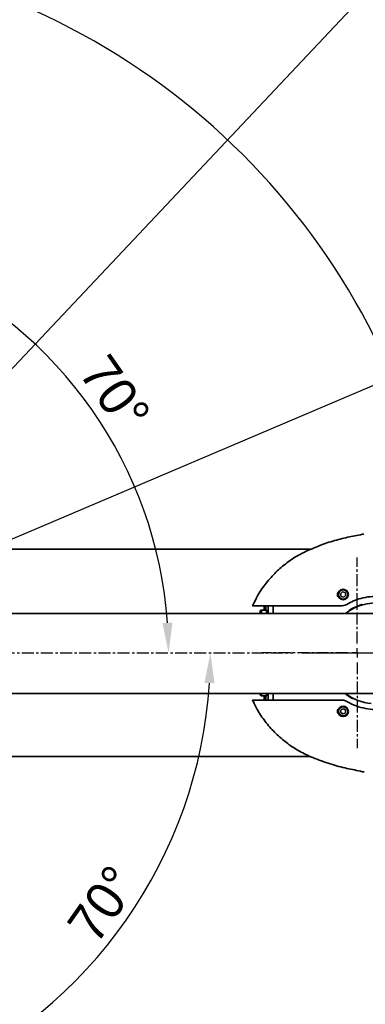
# Model space of a CAD drawing. Header units: millimetres. Extents: x -16 to 4241, y 0 to 4344.
# Tile 8 of 22: x 1556 to 1739, y 1641 to 2163. Entities that reach past the tile are written whole.
import ezdxf

# ---------------------------------------------------------------- set-up
doc = ezdxf.new("R2010")
doc.units = ezdxf.units.MM
doc.header["$PDSIZE"] = -1
doc.linetypes.add('CENTER', pattern=[10.16, 6.35, -1.27, 1.27, -1.27])
doc.linetypes.add('CENTER2', pattern=[28.575, 19.05, -3.175, 3.175, -3.175])
doc.layers.add('中心线层', color=4, linetype='CENTER')
doc.dimstyles.new('1比1', dxfattribs={"dimscale": 8, "dimtxt": 2.5, "dimasz": 2, "dimexe": 1.5, "dimexo": 0.625, "dimtad": 1, "dimtoh": 1, "dimdec": 1, "dimtxsty": 'Standard', "dimcen": 2.5, "dimclrd": 1, "dimclre": 1, "dimadec": 0, "dimazin": 0, "dimtfac": 1, "dimtdec": 1, "dimtmove": 0, "dimatfit": 3, "dimfxl": 1, "dimarcsym": 0})

# ---------------------------------------------------------------- blocks, each defined once
blk = doc.blocks.new('*D89')
at = {"color": 1, "lineweight": -2, "transparency": 16777216}
for p, q in [((1139.75, 2016.7), (1094, 2048.74)), ((1705.98, 1827.42), (1795.93, 1827.42))]:
    blk.add_line(p, q, dxfattribs=at)
blk.add_arc((1410.07, 1827.42), 373.86, 2.4523, 142.5477, dxfattribs=at)
at = {"color": 1, "transparency": 16777216}
for points in [[(1115.43, 2053.19), (1111.13, 2056.34), (1103.83, 2041.86)], [(1786.25, 1843.48), (1780.92, 1843.36), (1783.93, 1827.42)]]:
    blk.add_solid(points, dxfattribs=at)
at = {"layer": 'Defpoints', "color": 0, "transparency": 16777216}
for p in [(1658.61, 2106.7), (1143.85, 2013.84), (1410.07, 1827.42), (1415.07, 1827.42), (1700.98, 1827.42)]:
    blk.add_point(p, dxfattribs=at)
at = {"color": 0, "transparency": 16777216, "insert": (1527, 2198.28), "char_height": 20, "attachment_point": 5, "rotation": 342.5}
blk.add_mtext('145°', dxfattribs=at)
blk = doc.blocks.new('*D90')
at = {"color": 1, "lineweight": -2, "transparency": 16777216}
for p, q in [((1705.98, 1827.42), (1826.19, 1827.42)), ((1139.75, 1638.14), (1069.21, 1588.75))]:
    blk.add_line(p, q, dxfattribs=at)
blk.add_arc((1410.07, 1827.42), 404.12, 217.2686, 357.7314, dxfattribs=at)
at = {"color": 1, "transparency": 16777216}
for points in [[(1811.21, 1811.48), (1816.54, 1811.37), (1814.19, 1827.42)], [(1086.32, 1581.14), (1090.63, 1584.28), (1079.04, 1595.63)]]:
    blk.add_solid(points, dxfattribs=at)
at = {"layer": 'Defpoints', "color": 0, "transparency": 16777216}
for p in [(1410.07, 1827.42), (1415.07, 1827.42), (1700.98, 1827.42), (1143.85, 1641.01), (1363.16, 1426.04)]:
    blk.add_point(p, dxfattribs=at)
at = {"color": 0, "transparency": 16777216, "insert": (1527.08, 1456.32), "char_height": 20, "attachment_point": 5, "rotation": 17.5}
blk.add_mtext('145°', dxfattribs=at)
blk = doc.blocks.new('*D93')
at = {"color": 1, "lineweight": -2, "transparency": 16777216}
blk.add_arc((1410.07, 1827.42), 225.03, 4.0746, 65.9254, dxfattribs=at)
at = {"color": 1, "transparency": 16777216}
for points in [[(1500.87, 2030.41), (1502.87, 2035.36), (1487.04, 2038.89)], [(1637.2, 1843.51), (1631.87, 1843.32), (1635.11, 1827.42)]]:
    blk.add_solid(points, dxfattribs=at)
at = {"layer": 'Defpoints', "color": 0, "transparency": 16777216}
for p in [(1521.23, 2132.82), (1616.7, 1916.56), (1410.07, 1827.42), (1415.07, 1827.42), (1700.98, 1827.42)]:
    blk.add_point(p, dxfattribs=at)
at = {"color": 0, "transparency": 16777216, "insert": (1606.7, 1965.1), "char_height": 20, "attachment_point": 5, "rotation": 305}
blk.add_mtext('70°', dxfattribs=at)
blk = doc.blocks.new('*D94')
at = {"color": 1, "lineweight": -2, "transparency": 16777216}
blk.add_arc((1410.07, 1827.42), 247.24, 293.7085, 356.2915, dxfattribs=at)
at = {"color": 1, "transparency": 16777216}
for points in [[(1654.13, 1811.52), (1659.46, 1811.35), (1657.31, 1827.42)], [(1510.48, 1598.58), (1508.49, 1603.53), (1494.63, 1595.09)]]:
    blk.add_solid(points, dxfattribs=at)
at = {"layer": 'Defpoints', "color": 0, "transparency": 16777216}
for p in [(1410.07, 1827.42), (1415.07, 1827.42), (1700.98, 1827.42), (1579.74, 1647.59), (1521.23, 1522.02)]:
    blk.add_point(p, dxfattribs=at)
at = {"color": 0, "transparency": 16777216, "insert": (1600.31, 1694.22), "char_height": 20, "attachment_point": 5, "rotation": 55}
blk.add_mtext('70°', dxfattribs=at)
blk = doc.blocks.new('*D99')
at = {"color": 1, "lineweight": -2, "transparency": 16777216}
for p, q in [((2128.48, 2133.3), (1976.84, 2068.73)), ((2200.15, 2133.3), (2128.48, 2133.3)), ((1410.07, 1827.42), (1962.12, 2062.47))]:
    blk.add_line(p, q, dxfattribs=at)
at = {"color": 1, "transparency": 16777216}
blk.add_solid([(1975.8, 2071.19), (1977.88, 2066.28), (1962.12, 2062.47)], dxfattribs=at)
at = {"layer": 'Defpoints', "color": 0, "transparency": 16777216}
for p in [(1962.12, 2062.47), (1410.07, 1827.42)]:
    blk.add_point(p, dxfattribs=at)
at = {"color": 0, "transparency": 16777216, "insert": (2166.82, 2148.3), "char_height": 20, "attachment_point": 5}
blk.add_mtext('R600', dxfattribs=at)
blk = doc.blocks.new('*D100')
at = {"color": 1, "lineweight": -2, "transparency": 16777216}
for p, q in [((1863.76, 2309.16), (1516.16, 1940.07)), ((1965.42, 2309.16), (1863.76, 2309.16)), ((1410.07, 1827.42), (1505.19, 1928.42))]:
    blk.add_line(p, q, dxfattribs=at)
at = {"color": 1, "transparency": 16777216}
blk.add_solid([(1514.22, 1941.9), (1518.1, 1938.24), (1505.19, 1928.42)], dxfattribs=at)
at = {"layer": 'Defpoints', "color": 0, "transparency": 16777216}
for p in [(1505.19, 1928.42), (1410.07, 1827.42)]:
    blk.add_point(p, dxfattribs=at)
at = {"color": 0, "transparency": 16777216, "insert": (1917.09, 2325.82), "char_height": 20, "attachment_point": 5}
blk.add_mtext('R138,7', dxfattribs=at)

msp = doc.modelspace()

# ---------------------------------------------------------------- linework, layer by layer
at = {"color": 7, "linetype": 'Continuous', "lineweight": 35}
for p, q in [((1345.57, 1882.42), (1710.46, 1882.42)), ((1726.28, 1858.81), (1727.31, 1859.82)), ((1727.31, 1859.82), (1728.7, 1859.44)), ((1680.3, 1853.86), (1681.72, 1856.5)), ((1726.65, 1857.41), (1726.28, 1858.81)), ((1728.04, 1857.03), (1726.65, 1857.41)), ((1729.07, 1858.04), (1728.04, 1857.03)), ((1728.7, 1859.44), (1729.07, 1858.04)), ((1684.12, 1850.16), (1683.82, 1849.86)), ((1686.83, 1850.17), (1684.14, 1850.17)), ((1685.87, 1850.17), (1685.87, 1852.17)), ((1686.05, 1852.17), (1685.89, 1852.17)), ((1686.07, 1852.42), (1686.05, 1852.17)), ((1686.6, 1850.17), (1686.6, 1851.42)), ((1687.28, 1850.17), (1686.83, 1850.17)), ((1687.99, 1851.42), (1687.99, 1848.42)), ((1690.48, 1851.42), (1690.48, 1848.42)), ((1727.04, 1852.42), (1708.56, 1852.42)), ((1730.37, 1849.46), (1730.77, 1850.01)), ((1737.45, 1853.05), (1738.12, 1852.98)), ((1683.76, 1848.54), (1683.88, 1848.78)), ((1683.9, 1848.54), (1683.76, 1848.54)), ((1683.88, 1848.78), (1683.91, 1848.42)), ((1680.44, 1800.9), (1679.63, 1802.42)), ((1683.82, 1804.98), (1684.12, 1804.68)), ((1684.14, 1804.67), (1686.83, 1804.67)), ((1685.87, 1802.67), (1685.87, 1804.67)), ((1685.89, 1802.67), (1685.87, 1802.67)), ((1685.89, 1802.67), (1686.05, 1802.67)), ((1686.05, 1802.67), (1686.07, 1802.42)), ((1686.6, 1803.42), (1686.6, 1804.67)), ((1686.83, 1804.67), (1687.28, 1804.67)), ((1687.47, 1805.91), (1687.48, 1805.95)), ((1687.99, 1805.92), (1687.99, 1803.42)), ((1690.48, 1805.92), (1690.48, 1803.42)), ((1733.28, 1803.21), (1732.6, 1803.28)), ((1726.28, 1796.04), (1726.65, 1797.44)), ((1726.65, 1797.44), (1728.04, 1797.82)), ((1728.04, 1797.82), (1729.07, 1796.81)), ((1727.31, 1795.03), (1726.28, 1796.04)), ((1728.7, 1795.41), (1727.31, 1795.03)), ((1729.07, 1796.81), (1728.7, 1795.41)), ((1710.29, 1772.42), (1345.57, 1772.42))]:
    msp.add_line(p, q, dxfattribs=at)
at = {"color": 7, "linetype": 'Continuous', "lineweight": 35, "flags": 128}
for points in [[(1684.04, 1848.44), (1684.02, 1848.73), (1683.96, 1849.42), (1683.89, 1849.81), (1683.81, 1849.84), (1683.73, 1849.5), (1683.67, 1848.84), (1683.65, 1848.44)], [(1684.12, 1850.16), (1684.12, 1850.17), (1684.21, 1850.06), (1684.29, 1849.59), (1684.35, 1848.83), (1684.36, 1848.43)], [(1687.52, 1848.44), (1687.51, 1848.63), (1687.48, 1848.89)], [(1683.67, 1805.91), (1683.73, 1805.35), (1683.81, 1805.01), (1683.89, 1805.04), (1683.96, 1805.43), (1684.01, 1805.89)]]:
    msp.add_lwpolyline(points, dxfattribs=at)
at = {"color": 7, "linetype": 'Continuous', "lineweight": 35}
for centre, radius in [((1727.67, 1858.42), 2.75), ((1727.67, 1858.42), 2.45), ((1727.67, 1796.42), 2.75), ((1727.67, 1796.42), 2.45)]:
    msp.add_circle(centre, radius, dxfattribs=at)
at = {"color": 3, "linetype": 'CENTER2'}
msp.add_arc((1410.07, 1827.42), 600, 215, 145, dxfattribs=at)
at = {"color": 7, "linetype": 'Continuous', "lineweight": 35}
for centre, radius, start, end in [((1683.66, 1851.67), 2.94, 355.1662, 14.7959), ((1682.11, 1848.68), 4.95, 357.0676, 17.5105), ((1683.56, 1848.87), 3.52, 353.0027, 21.6642), ((1684, 1848.87), 3.52, 353.0027, 21.6642), ((1690.92, 1851.67), 2.94, 165.2041, 184.8338), ((1693.41, 1851.67), 2.94, 165.2041, 184.8338), ((1745.17, 1827.17), 26.75, 84.437, 126.9054), ((1745.17, 1827.17), 27, 106.6286, 122.2454), ((1682.18, 1805.67), 2.17, 333.102, 6.4777), ((1683.66, 1803.18), 2.94, 345.2041, 4.8338), ((1684.28, 1805.72), 2.75, 337.6528, 3.9823), ((1684.43, 1805.69), 2.61, 337.0257, 4.4312), ((1684.88, 1805.69), 2.61, 337.0257, 4.4312), ((1690.92, 1803.18), 2.94, 175.1662, 194.7959), ((1693.41, 1803.18), 2.94, 175.1662, 194.7959), ((1745.17, 1827.17), 27, 232.2639, 242.2454), ((1745.17, 1827.17), 26.75, 233.0648, 264.437)]:
    msp.add_arc(centre, radius, start, end, dxfattribs=at)
for points, knots in [([(1736.8, 1890.08), (1735.49, 1889.85), (1731.59, 1889.17), (1724.98, 1887.57), (1717.39, 1885.36), (1712.55, 1883.31), (1710.31, 1882.37)], [0, 0, 0, 0, 0.14418, 0.42998, 0.736856, 1, 1, 1, 1]), ([(1738.7, 1890.56), (1738.44, 1890.52), (1737.66, 1890.41), (1737.14, 1890.22), (1736.8, 1890.1)], [0, 0, 0, 0, 0.340805, 1, 1, 1, 1]), ([(1710.53, 1882.53), (1708.32, 1881.49), (1703.85, 1879.39), (1697.74, 1875.3), (1692.01, 1870.45), (1686.82, 1864.67), (1682.59, 1858.62), (1680.57, 1854.32), (1679.67, 1852.41)], [0, 0, 0, 0, 0.174055, 0.351517, 0.525638, 0.696531, 0.864955, 1, 1, 1, 1]), ([(1710.29, 1882.41), (1710.35, 1882.45), (1710.42, 1882.51), (1710.51, 1882.53), (1710.52, 1882.54)], [0, 0, 0, 0, 0.807427, 1, 1, 1, 1]), ([(1725.38, 1859.85), (1725.32, 1859.82), (1725.09, 1859.7), (1724.81, 1859.34), (1724.58, 1858.81), (1724.55, 1858.23), (1724.72, 1857.67), (1724.98, 1857.27), (1725.21, 1857.12), (1725.29, 1857.07)], [0, 0, 0, 0, 0.058099, 0.230385, 0.402789, 0.57545, 0.748385, 0.921487, 1, 1, 1, 1]), ([(1729.62, 1853.14), (1730.8, 1853.78), (1733.15, 1855.08), (1737.3, 1856.51), (1741.94, 1857.4), (1747.02, 1857.51), (1752.03, 1856.74), (1756.6, 1855.29), (1759.3, 1853.81), (1760.52, 1853.14)], [0, 0, 0, 0, 0.124047, 0.248094, 0.403868, 0.559643, 0.715406, 0.87117, 1, 1, 1, 1]), ([(1692.99, 1852.42), (1691.92, 1852.42), (1689.78, 1852.42), (1687.19, 1852.42), (1685.02, 1852.42), (1682.91, 1852.42), (1681.16, 1852.42), (1680.04, 1852.42), (1679.61, 1852.42), (1679.63, 1852.42), (1679.64, 1852.42)], [0, 0, 0, 0, 0.1009059, 0.2018167, 0.3034836, 0.4051556, 0.5745394, 0.7443314, 0.9117017, 1, 1, 1, 1]), ([(1680.3, 1853.86), (1680.26, 1853.76), (1680.2, 1853.64), (1680.21, 1853.51), (1680.21, 1853.49)], [0, 0, 0, 0, 0.864539, 1, 1, 1, 1]), ([(1693.42, 1852.42), (1693.32, 1852.42), (1693.13, 1852.42), (1693.04, 1852.42), (1692.99, 1852.42)], [0, 0, 0, 0, 0.492794, 1, 1, 1, 1]), ([(1693.42, 1852.42), (1695.84, 1852.42), (1700.67, 1852.42), (1705.54, 1852.42), (1707.98, 1852.42)], [0, 0, 0, 0, 0.499861, 1, 1, 1, 1]), ([(1708.56, 1852.42), (1708.42, 1852.42), (1708.22, 1852.42), (1708.04, 1852.42), (1707.98, 1852.42)], [0, 0, 0, 0, 0.6809238, 1, 1, 1, 1]), ([(1727.04, 1852.42), (1727.61, 1852.47), (1728.52, 1852.55), (1729.32, 1852.98), (1729.62, 1853.14)], [0, 0, 0, 0, 0.622102, 1, 1, 1, 1]), ([(1745.17, 1848.42), (1745.11, 1848.42), (1744.97, 1848.42), (1744.16, 1848.42), (1743.03, 1848.42), (1741.54, 1848.42), (1739.78, 1848.42), (1737.81, 1848.42), (1735.39, 1848.42), (1732.54, 1848.42), (1729.26, 1848.42), (1725.97, 1848.42), (1722.77, 1848.42), (1718.9, 1848.42), (1714.14, 1848.42), (1708.15, 1848.42), (1701.64, 1848.42), (1694.66, 1848.42), (1687.24, 1848.42), (1678.9, 1848.42), (1669.59, 1848.42), (1659.28, 1848.42), (1648.61, 1848.42), (1637.64, 1848.42), (1625.49, 1848.42), (1612.15, 1848.42), (1597.64, 1848.42), (1582.99, 1848.42), (1568.28, 1848.42), (1553.63, 1848.42), (1539.13, 1848.42), (1524.88, 1848.42), (1511.92, 1848.42), (1500.26, 1848.42), (1489.86, 1848.42), (1479.88, 1848.42), (1470.42, 1848.42), (1461.72, 1848.42), (1453.82, 1848.42), (1446.71, 1848.42), (1441.14, 1848.42), (1436.83, 1848.42), (1433.49, 1848.42), (1430.19, 1848.42), (1426.66, 1848.42), (1422.92, 1848.42), (1419.12, 1848.42), (1415.52, 1848.42), (1412.14, 1848.42), (1409.2, 1848.42), (1407.51, 1848.42), (1406.68, 1848.42), (1406.32, 1848.42), (1406.03, 1848.42), (1405.83, 1848.42), (1405.7, 1848.42), (1405.68, 1848.42), (1405.67, 1848.42)], [0, 0, 0, 0, 0.007992, 0.017561, 0.028286, 0.03979, 0.051749, 0.063889, 0.075981, 0.092476, 0.108115, 0.122614, 0.135781, 0.147777, 0.167623, 0.187354, 0.206828, 0.226075, 0.245156, 0.264125, 0.286777, 0.309273, 0.331653, 0.353954, 0.3762, 0.403947, 0.431697, 0.459537, 0.487442, 0.515379, 0.543307, 0.57121, 0.599068, 0.621305, 0.643486, 0.665612, 0.687659, 0.709579, 0.729953, 0.750285, 0.770621, 0.782613, 0.794602, 0.807144, 0.821238, 0.83912, 0.858895, 0.880402, 0.903385, 0.930406, 0.958036, 0.965249, 0.972409, 0.979492, 0.98647, 0.993317, 1, 1, 1, 1]), ([(1405.67, 1805.92), (1405.71, 1805.92), (1405.77, 1805.92), (1406.27, 1805.92), (1407.02, 1805.92), (1408.01, 1805.92), (1409.2, 1805.92), (1410.56, 1805.92), (1412.22, 1805.92), (1414.18, 1805.92), (1416.46, 1805.92), (1418.75, 1805.92), (1421.71, 1805.92), (1425.65, 1805.92), (1430.98, 1805.92), (1437.06, 1805.92), (1443.92, 1805.92), (1451.6, 1805.92), (1460.02, 1805.92), (1469.06, 1805.92), (1478.63, 1805.92), (1488.64, 1805.92), (1499.9, 1805.92), (1512.46, 1805.92), (1526.35, 1805.92), (1540.59, 1805.92), (1555.07, 1805.92), (1569.69, 1805.92), (1584.34, 1805.92), (1598.93, 1805.92), (1613.35, 1805.92), (1627.49, 1805.92), (1641.25, 1805.92), (1654.53, 1805.92), (1665.81, 1805.92), (1675.22, 1805.92), (1682.95, 1805.92), (1689.33, 1805.92), (1694.5, 1805.92), (1698.59, 1805.92), (1702.69, 1805.92), (1706.9, 1805.92), (1711.3, 1805.92), (1715.83, 1805.92), (1720.42, 1805.92), (1724.96, 1805.92), (1729.35, 1805.92), (1732.94, 1805.92), (1735.82, 1805.92), (1738.03, 1805.92), (1740.02, 1805.92), (1741.74, 1805.92), (1743.17, 1805.92), (1744.25, 1805.92), (1744.99, 1805.92), (1745.11, 1805.92), (1745.17, 1805.92)], [0, 0, 0, 0, 0.013418, 0.02719, 0.041071, 0.054854, 0.068367, 0.081466, 0.094034, 0.11028, 0.125161, 0.138548, 0.150805, 0.173207, 0.195811, 0.218515, 0.241249, 0.26399, 0.286653, 0.309171, 0.331584, 0.353915, 0.376173, 0.403903, 0.431677, 0.459515, 0.48738, 0.515231, 0.543031, 0.570756, 0.598384, 0.625904, 0.653323, 0.680654, 0.707919, 0.726103, 0.744325, 0.762624, 0.773659, 0.784748, 0.796025, 0.808513, 0.822488, 0.837961, 0.854864, 0.873057, 0.892309, 0.912275, 0.924911, 0.937493, 0.949847, 0.961769, 0.973025, 0.98335, 0.992447, 1, 1, 1, 1]), ([(1679.62, 1802.42), (1679.61, 1802.42), (1679.59, 1802.42), (1679.82, 1802.42), (1680.42, 1802.42), (1681.51, 1802.42), (1683.18, 1802.42), (1685.57, 1802.42), (1688.7, 1802.42), (1691.56, 1802.42), (1692.99, 1802.42)], [0, 0, 0, 0, 0.054586, 0.187887, 0.321484, 0.45507, 0.590583, 0.726081, 0.863049, 1, 1, 1, 1]), ([(1679.67, 1802.45), (1680.58, 1800.51), (1682.62, 1796.18), (1686.86, 1790.14), (1691.91, 1784.51), (1697.55, 1779.7), (1703.7, 1775.55), (1708.23, 1773.4), (1710.52, 1772.31)], [0, 0, 0, 0, 0.134525, 0.301376, 0.471092, 0.64395, 0.819951, 1, 1, 1, 1]), ([(1692.99, 1802.42), (1693.04, 1802.42), (1693.13, 1802.42), (1693.31, 1802.42), (1693.41, 1802.42), (1693.42, 1802.42)], [0, 0, 0, 0, 0.48325, 0.942565, 1, 1, 1, 1]), ([(1693.42, 1802.42), (1695.84, 1802.42), (1700.68, 1802.42), (1705.55, 1802.42), (1707.98, 1802.42)], [0, 0, 0, 0, 0.499861, 1, 1, 1, 1]), ([(1707.98, 1802.42), (1708.1, 1802.42), (1708.28, 1802.42), (1708.49, 1802.42), (1708.56, 1802.42)], [0, 0, 0, 0, 0.647852, 1, 1, 1, 1]), ([(1708.56, 1802.42), (1713.24, 1802.42), (1719.4, 1802.42), (1725.57, 1802.42), (1727.04, 1802.42)], [0, 0, 0, 0, 0.760461, 1, 1, 1, 1]), ([(1729.62, 1801.71), (1729.11, 1801.96), (1728.29, 1802.36), (1727.39, 1802.41), (1727.04, 1802.42)], [0, 0, 0, 0, 0.622099, 1, 1, 1, 1]), ([(1725.38, 1797.85), (1725.32, 1797.82), (1725.09, 1797.7), (1724.81, 1797.34), (1724.58, 1796.81), (1724.55, 1796.22), (1724.72, 1795.67), (1724.99, 1795.25), (1725.24, 1795.1), (1725.32, 1795.05)], [0, 0, 0, 0, 0.05903, 0.229585, 0.400352, 0.571194, 0.741933, 0.912427, 1, 1, 1, 1]), ([(1760.52, 1801.71), (1759.18, 1800.98), (1756.48, 1799.52), (1751.94, 1798.09), (1747.07, 1797.35), (1741.99, 1797.44), (1737.01, 1798.39), (1732.86, 1799.89), (1730.51, 1801.21), (1729.62, 1801.71)], [0, 0, 0, 0, 0.1413847, 0.2827692, 0.4386599, 0.5945503, 0.7503493, 0.9061482, 1, 1, 1, 1]), ([(1710.38, 1772.37), (1713.47, 1771.14), (1719.45, 1768.77), (1728.34, 1766.38), (1734.09, 1765.26), (1736.8, 1764.74)], [0, 0, 0, 0, 0.362422, 0.699289, 1, 1, 1, 1]), ([(1736.8, 1764.75), (1737.14, 1764.63), (1737.67, 1764.44), (1738.45, 1764.33), (1738.72, 1764.29)], [0, 0, 0, 0, 0.6536349, 1, 1, 1, 1])]:
    msp.add_open_spline(points, degree=3, knots=knots, dxfattribs=at)
at = {"layer": '中心线层', "color": 4}
for p, q in [((1735.07, 1832.42), (1735.07, 1877.98)), ((1735.07, 1827.42), (1735.07, 1829.92)), ((1415.07, 1827.42), (1700.98, 1827.42)), ((1730.07, 1827.42), (1684.51, 1827.42)), ((1735.07, 1827.42), (1732.57, 1827.42)), ((1735.07, 1827.42), (1735.07, 1824.92)), ((1735.07, 1827.42), (1737.57, 1827.42)), ((1735.07, 1822.42), (1735.07, 1776.87))]:
    msp.add_line(p, q, dxfattribs=at)

# ---------------------------------------------------------------- dimensions: what is measured, and where the dimension line sits
for mpoint, picture, middle in [((1505.19, 1928.42), '*D100', (1917.09, 2309.16)), ((1962.12, 2062.47), '*D99', (2166.82, 2133.3))]:
    dim = msp.add_radius_dim(center=(1410.07, 1827.42), mpoint=mpoint, dimstyle='1比1')
    dim.commit()
    dim.dimension.update_dxf_attribs({"geometry": picture, "text_midpoint": middle, "dimtype": 164})
for base, line1, line2, picture, middle in [((1658.61, 2106.7), ((1415.07, 1827.42), (1700.98, 1827.42)), ((1410.07, 1827.42), (1143.85, 2013.84)), '*D89', (1527, 2198.28)), ((1616.7, 1916.56), ((1415.07, 1827.42), (1700.98, 1827.42)), ((1410.07, 1827.42), (1521.23, 2132.82)), '*D93', (1606.7, 1965.1)), ((1363.16, 1426.04), ((1415.07, 1827.42), (1700.98, 1827.42)), ((1410.07, 1827.42), (1143.85, 1641.01)), '*D90', (1527.08, 1456.32)), ((1579.74, 1647.59), ((1410.07, 1827.42), (1521.23, 1522.02)), ((1415.07, 1827.42), (1700.98, 1827.42)), '*D94', (1600.31, 1694.22))]:
    dim = msp.add_angular_dim_2l(base=base, line1=line1, line2=line2, dimstyle='1比1')
    dim.commit()
    dim.dimension.update_dxf_attribs({"geometry": picture, "text_midpoint": middle})

doc.saveas('drawing.dxf')
